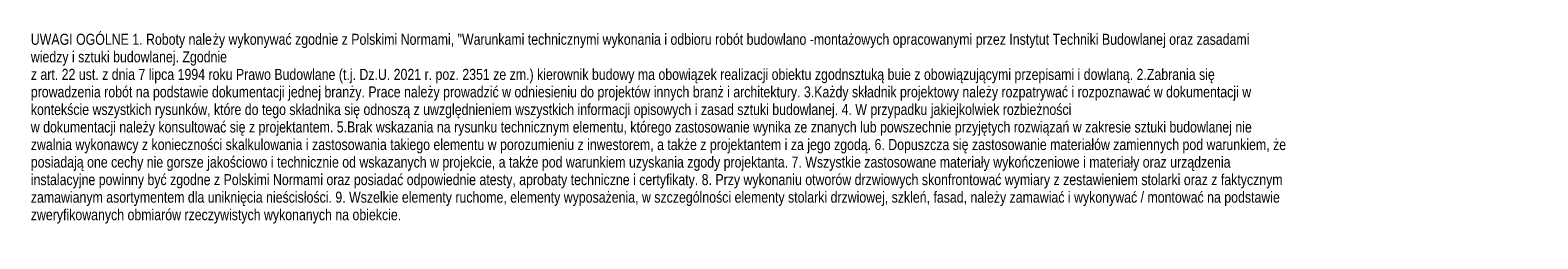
# Model space of a CAD drawing. Header units: millimetres. Extents: x 5238 to 82933, y -25411 to 16830.
# Tile 5 of 11: x 5238 to 15477, y 997 to 2413. Entities that reach past the tile are written whole.
import ezdxf

# ---------------------------------------------------------------- set-up
doc = ezdxf.new("R2010")
doc.units = ezdxf.units.MM
doc.layers.add('G-ANNO-TEXT', color=7, linetype='Continuous', lineweight=5)
doc.styles.add('Arial', font='arial.ttf', dxfattribs={"width": 0.8, "height": 75})

msp = doc.modelspace()

# ---------------------------------------------------------------- texts
at = {"layer": 'G-ANNO-TEXT', "char_height": 75, "attachment_point": 1, "style": 'Arial'}
for s, insert, width in [('UWAGI OGÓLNE 1. Roboty nale', (5242.7, 2388.7), 1497.552), ('ży wykonywać zgodnie z Polskimi Normami, "Warunkami technicznymi wykonania i odbioru robót budowlano -montażowych opracowanymi przez Instytut Techniki Budowlanej oraz zasadami ', (6478.3, 2388.7), 8504.301), ('wiedzy i sztuki budowlanej. Zgodnie ', (5242.7, 2269.6), 1625.822), ('z art. 22 ust. z dnia 7 lipca 1994 roku Prawo Budowlane (t.j. Dz.U. 2021 r. poz. 2351 ze zm.) kierownik budowy ma obowiązek realizacji obiektu zgodnsztuką buie z obowiązującymi przepisami i dowlaną. 2.Zabrania się ', (5242.7, 2150.5), 9722.866), ('prowadzenia robót na podstawie dokumentacji jednej branży. Prace należy prowadzić w odniesieniu do projektów innych branż i architektury. 3.Każdy składnik projektowy należy rozpatrywać i rozpoznawać w dokumentacji w ', (5242.7, 2031.5), 9972.993), ('kontekście wszystkich rysunków, które do tego składnika się odnoszą z uwzględnieniem wszystkich informacji opisowych i zasad sztuki budowlanej. 4. W przypadku jakiejkolwiek rozbieżności ', (5242.7, 1912.4), 8536.369), ('w dokumentacji należy konsultować się z projektantem. 5.Brak wskazania na rysunku technicznym elementu, którego zastosowanie wynika ze znanych lub powszechnie przyjętych rozwiązań w zakresie sztuki budowlanej nie ', (5242.7, 1793.4), 10011.474), ('zwalnia wykonawcy z konieczności skalkulowania i zastosowania takiego elementu w porozumieniu z inwestorem, a także z projektantem i za jego zgodą. 6. Dopuszcza się zastosowanie materiałów zamiennych pod warunkiem, że ', (5242.7, 1674.3), 10268.013), ('posiadają one cechy nie gorsze jakościowo i technicznie od wskazanych w projekcie, a także pod warunkiem uzyskania zgody projektanta. 7. Wszystkie zastosowane materiały wykończeniowe i materiały oraz urządzenia ', (5242.7, 1555.2), 9803.035), ('instalacyjne powinny być zgodne z Polskimi Normami oraz posiadać odpowiednie atesty, aprobaty techniczne i certyfikaty. 8. Przy wykonaniu otworów drzwiowych skonfrontować wymiary z zestawieniem stolarki oraz z faktycznym ', (5242.7, 1436.2), 10248.773), ('zamawianym asortymentem dla uniknięcia nieścisłości. 9. Wszelkie elementy ruchome, elementy wyposażenia, w szczególności elementy stolarki drzwiowej, szkleń, fasad, należy zamawiać i wykonywać / montować na podstawie ', (5242.7, 1317.1), 10242.36), ('zweryfikowanych obmiarów rzeczywistych wykonanych na obiekcie.', (5242.7, 1198), 3023.965)]:
    msp.add_mtext(s, dxfattribs=dict(at, insert=insert, width=width))

doc.saveas('drawing.dxf')
